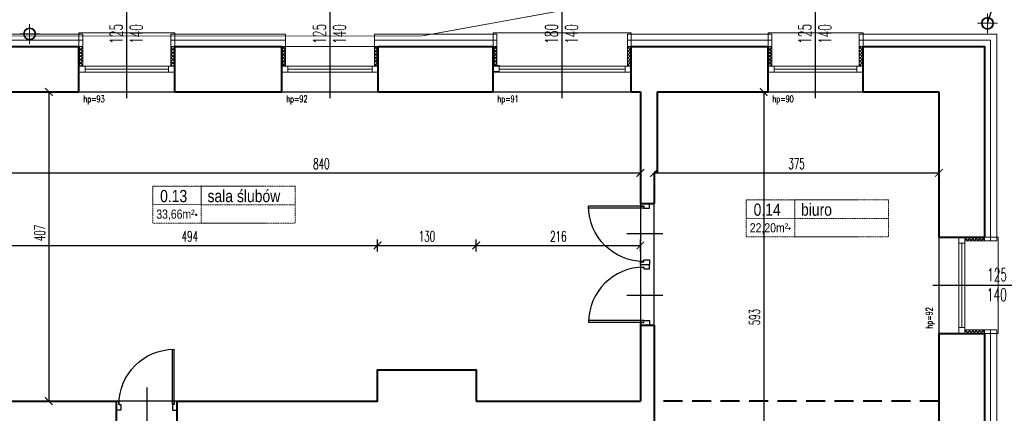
# Model space of a CAD drawing. Header units: millimetres. Extents: x 8949 to 18258, y -1077 to 30686.
# Tile 24 of 89: x 13497 to 14793, y 11252 to 11770. Entities that reach past the tile are written whole.
import ezdxf

# ---------------------------------------------------------------- set-up
doc = ezdxf.new("R2010")
doc.units = ezdxf.units.MM
for name, pattern in [('ACAD_ISO03W100', [30, 12, -18]), ('DASHED', [0.75, 0.5, -0.25]), ('HIDDEN', [9.525, 6.35, -3.175])]:
    doc.linetypes.add(name, pattern=pattern)
for name, color, linetype, lineweight in [('0A_KONSTR', 1, 'Continuous', 40), ('0A_OCIEPLENIE', 30, 'Continuous', 9), ('0A_OPISY POM', 7, 'Continuous', 9), ('0A_POMOCNICZE', 30, 'Continuous', 9), ('0A_STOLARKA', 140, 'Continuous', 9), ('0A_WYMIARY', 7, 'Continuous', 9), ('A_WIDOK', 40, 'Continuous', 15)]:
    doc.layers.add(name, color=color, linetype=linetype, lineweight=lineweight)
for name, color, linetype in [('0A_OPISY OKIEN', 3, 'Continuous'), ('_a_drzwi', 2, 'Continuous'), ('Opisy', 4, 'Continuous')]:
    doc.layers.add(name, color=color, linetype=linetype)
doc.styles.add('1', font='simplex.shx', dxfattribs={"width": 0.6})
doc.styles.add('1_50', font='simplex.shx', dxfattribs={"width": 0.6})
doc.styles.add('m1_romans', font='romans.shx', dxfattribs={"width": 0.8})
doc.linetypes.add('BATTING', pattern='A,0.00254,-2.54,[134,ltypeshp.shx,S=2.54,R=0,X=-2.54,Y=0],-5.08,[134,ltypeshp.shx,S=2.54,R=180,X=2.54,Y=0],-2.54', length=10.16254)
doc.dimstyles.new('1_100', dxfattribs={"dimtxt": 14, "dimasz": 10, "dimexe": 8, "dimexo": 0, "dimgap": 5, "dimtad": 1, "dimdec": 0, "dimdsep": 46, "dimlunit": 6, "dimtxsty": '1_50', "dimblk": 'ARCHTICK', "dimcen": 5, "dimadec": 0, "dimazin": 0, "dimtfac": 1, "dimtdec": 0, "dimtix": 1, "dimtmove": 1, "dimatfit": 3, "dimldrblk": 'OBLIQUE', "dimfxl": 20, "dimfxlon": 1, "dimtolj": 1, "dimtzin": 0, "dimarcsym": 0})
pattern_1 = [(45, (-100, -60), (-2.24506403, 2.24506403), []), (135, (-100, -60), (-2.24506403, -2.24506403), [])]

# ---------------------------------------------------------------- blocks, each defined once
blk = doc.blocks.new('_ARCHTICK')
at = {"color": 0, "linetype": 'ByBlock', "const_width": 0.15}
blk.add_lwpolyline([(-0.5, -0.5), (0.5, 0.5)], dxfattribs=at)
blk = doc.blocks.new('*D15')
at = {"layer": '0A_WYMIARY', "color": 0, "lineweight": -2, "transparency": 16777216}
for p, q in [((13473.6, 11576.5), (13473.6, 11560.5)), ((14313.6, 11576.5), (14313.6, 11560.5)), ((13473.6, 11568.5), (14313.6, 11568.5))]:
    blk.add_line(p, q, dxfattribs=at)
at = {"layer": 'Defpoints', "color": 0, "transparency": 16777216}
for p in [(13473.6, 11675), (14313.6, 11675), (14313.6, 11568.5)]:
    blk.add_point(p, dxfattribs=at)
at = {"layer": '0A_WYMIARY', "color": 0, "lineweight": -2, "transparency": 16777216, "xscale": 10, "yscale": 10, "zscale": 10, "rotation": 180}
blk.add_blockref('_ARCHTICK', (13473.6, 11568.5), dxfattribs=at)
at = {"layer": '0A_WYMIARY', "color": 0, "lineweight": -2, "transparency": 16777216, "xscale": 10, "yscale": 10, "zscale": 10}
blk.add_blockref('_ARCHTICK', (14313.6, 11568.5), dxfattribs=at)
at = {"layer": '0A_WYMIARY', "color": 0, "transparency": 16777216, "insert": (13893.6, 11580.5), "char_height": 14, "attachment_point": 5, "style": '1_50'}
blk.add_mtext('\\A1;840', dxfattribs=at)
blk = doc.blocks.new('_Oblique')
at = {"color": 0, "linetype": 'ByBlock', "lineweight": -2}
blk.add_line((-0.5, -0.5), (0.5, 0.5), dxfattribs=at)
blk = doc.blocks.new('*D16')
at = {"layer": '0A_WYMIARY', "color": 0, "lineweight": -2, "transparency": 16777216}
for p, q in [((14481.6, 11675), (14467.9, 11675)), ((14475.9, 11675), (14475.9, 11082)), ((14483.9, 11082), (14467.9, 11082))]:
    blk.add_line(p, q, dxfattribs=at)
at = {"layer": 'Defpoints', "color": 0, "transparency": 16777216}
for p in [(14481.6, 11675), (14475.9, 11082), (14706.6, 11082)]:
    blk.add_point(p, dxfattribs=at)
at = {"layer": '0A_WYMIARY', "color": 0, "lineweight": -2, "transparency": 16777216, "xscale": 10, "yscale": 10, "zscale": 10}
for p, rotation in [((14475.9, 11675), 90), ((14475.9, 11082), 270)]:
    blk.add_blockref('_ARCHTICK', p, dxfattribs=dict(at, rotation=rotation))
at = {"layer": '0A_WYMIARY', "color": 0, "transparency": 16777216, "insert": (14463.9, 11378.5), "char_height": 14, "attachment_point": 5, "rotation": 90, "style": '1_50'}
blk.add_mtext('\\A1;593', dxfattribs=at)
blk = doc.blocks.new('*D23')
at = {"layer": '0A_WYMIARY', "color": 0, "lineweight": -2, "transparency": 16777216}
for p, q in [((14706.6, 11560.5), (14706.6, 11576.5)), ((14331.6, 11569), (14331.6, 11560.5)), ((14331.6, 11568.5), (14706.6, 11568.5))]:
    blk.add_line(p, q, dxfattribs=at)
at = {"layer": 'Defpoints', "color": 0, "transparency": 16777216}
for p in [(14331.6, 11569), (14706.6, 11568.5), (14706.6, 11484)]:
    blk.add_point(p, dxfattribs=at)
at = {"layer": '0A_WYMIARY', "color": 0, "lineweight": -2, "transparency": 16777216, "xscale": 10, "yscale": 10, "zscale": 10, "rotation": 180}
blk.add_blockref('_ARCHTICK', (14331.6, 11568.5), dxfattribs=at)
at = {"layer": '0A_WYMIARY', "color": 0, "lineweight": -2, "transparency": 16777216, "xscale": 10, "yscale": 10, "zscale": 10}
blk.add_blockref('_ARCHTICK', (14706.6, 11568.5), dxfattribs=at)
at = {"layer": '0A_WYMIARY', "color": 0, "transparency": 16777216, "insert": (14519.1, 11580.5), "char_height": 14, "attachment_point": 5, "style": '1_50'}
blk.add_mtext('\\A1;375', dxfattribs=at)
blk = doc.blocks.new('*D24')
at = {"layer": '0A_WYMIARY', "color": 0, "lineweight": -2, "transparency": 16777216}
for p, q in [((12457.6, 11127.8), (12457.6, 11111.8)), ((12457.6, 11119.8), (14706.6, 11119.8)), ((14706.6, 11127.8), (14706.6, 11111.8))]:
    blk.add_line(p, q, dxfattribs=at)
at = {"layer": 'Defpoints', "color": 0, "transparency": 16777216}
for p in [(12457.6, 11673), (14706.6, 11675), (14706.6, 11119.8)]:
    blk.add_point(p, dxfattribs=at)
at = {"layer": '0A_WYMIARY', "color": 0, "lineweight": -2, "transparency": 16777216, "xscale": 10, "yscale": 10, "zscale": 10, "rotation": 180}
blk.add_blockref('_ARCHTICK', (12457.6, 11119.8), dxfattribs=at)
at = {"layer": '0A_WYMIARY', "color": 0, "lineweight": -2, "transparency": 16777216, "xscale": 10, "yscale": 10, "zscale": 10}
blk.add_blockref('_ARCHTICK', (14706.6, 11119.8), dxfattribs=at)
at = {"layer": '0A_WYMIARY', "color": 0, "transparency": 16777216, "insert": (13582.1, 11131.8), "char_height": 14, "attachment_point": 5, "style": '1_50'}
blk.add_mtext('\\A1;2\xa0249', dxfattribs=at)
blk = doc.blocks.new('*D39')
at = {"layer": '0A_WYMIARY', "color": 0, "lineweight": -2, "transparency": 16777216}
for p, q in [((14846.7, 11675), (14862.7, 11675)), ((14854.7, 11675), (14854.7, 10642)), ((14846.7, 10642), (14862.7, 10642))]:
    blk.add_line(p, q, dxfattribs=at)
at = {"layer": 'Defpoints', "color": 0, "transparency": 16777216}
for p in [(14481.6, 11675), (14706.6, 10642), (14854.7, 10642)]:
    blk.add_point(p, dxfattribs=at)
at = {"layer": '0A_WYMIARY', "color": 0, "lineweight": -2, "transparency": 16777216, "xscale": 10, "yscale": 10, "zscale": 10}
for p, rotation in [((14854.7, 11675), 90), ((14854.7, 10642), 270)]:
    blk.add_blockref('_ARCHTICK', p, dxfattribs=dict(at, rotation=rotation))
at = {"layer": '0A_WYMIARY', "color": 0, "transparency": 16777216, "insert": (14842.7, 11201), "char_height": 14, "attachment_point": 5, "rotation": 90, "style": '1_50'}
blk.add_mtext('\\A1;1\xa0033', dxfattribs=at)
blk = doc.blocks.new('A$C372b6b25')
at = {"layer": '_a_drzwi'}
for p, q in [((3.3, -4.4), (3.3, 63.9)), ((5.6, -4.4), (5.6, 63.9)), ((37, 16.7), (37, -27.8)), ((0, 0), (3.3, 0)), ((5.6, -11.1), (0, -11.1)), ((3.3, 0), (3.3, -4.4)), ((3.3, -4.4), (5.6, -4.4)), ((5.6, -4.4), (5.6, -11.1)), ((69.4, -4.4), (69.4, -11.1)), ((71.7, -4.4), (69.4, -4.4)), ((69.4, -11.1), (75, -11.1)), ((71.7, 0), (71.7, -4.4)), ((75, 0), (71.7, 0))]:
    blk.add_line(p, q, dxfattribs=at)
for points in [[(0, 0), (0, -11.1)], [(75, 0), (75, -11.1)]]:
    blk.add_lwpolyline(points, dxfattribs=at)
blk.add_arc((3.3, -4.4), 68.3, 0, 90, dxfattribs=at)
blk = doc.blocks.new('*D69')
at = {"layer": '0A_WYMIARY', "color": 0, "lineweight": -2, "transparency": 16777216}
for p, q in [((13527, 11675), (13543, 11675)), ((13535, 11675), (13535, 11268)), ((13527, 11268), (13543, 11268))]:
    blk.add_line(p, q, dxfattribs=at)
at = {"layer": 'Defpoints', "color": 0, "transparency": 16777216}
for p in [(13473.6, 11675), (13473.6, 11268), (13535, 11268)]:
    blk.add_point(p, dxfattribs=at)
at = {"layer": '0A_WYMIARY', "color": 0, "lineweight": -2, "transparency": 16777216, "xscale": 10, "yscale": 10, "zscale": 10}
for p, rotation in [((13535, 11675), 90), ((13535, 11268), 270)]:
    blk.add_blockref('_ARCHTICK', p, dxfattribs=dict(at, rotation=rotation))
at = {"layer": '0A_WYMIARY', "color": 0, "transparency": 16777216, "insert": (13523, 11489.3), "char_height": 14, "attachment_point": 5, "rotation": 90, "style": '1_50'}
blk.add_mtext('\\A1;407', dxfattribs=at)
blk = doc.blocks.new('*D70')
at = {"layer": '0A_WYMIARY', "color": 0, "lineweight": -2, "transparency": 16777216}
for p, q in [((13473.6, 11464.9), (13473.6, 11480.9)), ((13473.6, 11472.9), (13967.6, 11472.9)), ((13967.6, 11464.9), (13967.6, 11480.9))]:
    blk.add_line(p, q, dxfattribs=at)
at = {"layer": 'Defpoints', "color": 0, "transparency": 16777216}
for p in [(13967.6, 11472.9), (13473.6, 11268), (13967.6, 11268)]:
    blk.add_point(p, dxfattribs=at)
at = {"layer": '0A_WYMIARY', "color": 0, "lineweight": -2, "transparency": 16777216, "xscale": 10, "yscale": 10, "zscale": 10, "rotation": 180}
blk.add_blockref('_ARCHTICK', (13473.6, 11472.9), dxfattribs=at)
at = {"layer": '0A_WYMIARY', "color": 0, "lineweight": -2, "transparency": 16777216, "xscale": 10, "yscale": 10, "zscale": 10}
blk.add_blockref('_ARCHTICK', (13967.6, 11472.9), dxfattribs=at)
at = {"layer": '0A_WYMIARY', "color": 0, "transparency": 16777216, "insert": (13720.6, 11484.9), "char_height": 14, "attachment_point": 5, "style": '1_50'}
blk.add_mtext('\\A1;494', dxfattribs=at)
blk = doc.blocks.new('*D71')
at = {"layer": '0A_WYMIARY', "color": 0, "lineweight": -2, "transparency": 16777216}
for p, q in [((13967.6, 11464.9), (13967.6, 11480.9)), ((13967.6, 11472.9), (14097.6, 11472.9)), ((14097.6, 11464.9), (14097.6, 11480.9))]:
    blk.add_line(p, q, dxfattribs=at)
at = {"layer": 'Defpoints', "color": 0, "transparency": 16777216}
for p in [(14097.6, 11472.9), (14097.6, 11309), (13967.6, 11268)]:
    blk.add_point(p, dxfattribs=at)
at = {"layer": '0A_WYMIARY', "color": 0, "lineweight": -2, "transparency": 16777216, "xscale": 10, "yscale": 10, "zscale": 10, "rotation": 180}
blk.add_blockref('_ARCHTICK', (13967.6, 11472.9), dxfattribs=at)
at = {"layer": '0A_WYMIARY', "color": 0, "lineweight": -2, "transparency": 16777216, "xscale": 10, "yscale": 10, "zscale": 10}
blk.add_blockref('_ARCHTICK', (14097.6, 11472.9), dxfattribs=at)
at = {"layer": '0A_WYMIARY', "color": 0, "transparency": 16777216, "insert": (14032.6, 11484.9), "char_height": 14, "attachment_point": 5, "style": '1_50'}
blk.add_mtext('\\A1;130', dxfattribs=at)
blk = doc.blocks.new('*D72')
at = {"layer": '0A_WYMIARY', "color": 0, "lineweight": -2, "transparency": 16777216}
for p, q in [((14097.6, 11464.9), (14097.6, 11480.9)), ((14097.6, 11472.9), (14313.6, 11472.9)), ((14313.6, 11464.9), (14313.6, 11480.9))]:
    blk.add_line(p, q, dxfattribs=at)
at = {"layer": 'Defpoints', "color": 0, "transparency": 16777216}
for p in [(14313.6, 11472.9), (14097.6, 11309), (14313.6, 11268)]:
    blk.add_point(p, dxfattribs=at)
at = {"layer": '0A_WYMIARY', "color": 0, "lineweight": -2, "transparency": 16777216, "xscale": 10, "yscale": 10, "zscale": 10, "rotation": 180}
blk.add_blockref('_ARCHTICK', (14097.6, 11472.9), dxfattribs=at)
at = {"layer": '0A_WYMIARY', "color": 0, "lineweight": -2, "transparency": 16777216, "xscale": 10, "yscale": 10, "zscale": 10}
blk.add_blockref('_ARCHTICK', (14313.6, 11472.9), dxfattribs=at)
at = {"layer": '0A_WYMIARY', "color": 0, "transparency": 16777216, "insert": (14205.6, 11484.9), "char_height": 14, "attachment_point": 5, "style": '1_50'}
blk.add_mtext('\\A1;216', dxfattribs=at)

msp = doc.modelspace()

# ---------------------------------------------------------------- hatches: boundary and pattern name
at = {"layer": '0A_OCIEPLENIE', "transparency": 33554687}
h = msp.add_hatch(dxfattribs=at)
h.set_pattern_fill('ANSI37', color=30)
h.set_pattern_definition(pattern_1)
h.paths.add_polyline_path([(13579.6, 11735), (13574.6, 11735), (13574.6, 11709), (13579.6, 11709)])
h.paths.add_polyline_path([(13700.6, 11735), (13695.6, 11735), (13695.6, 11709), (13700.6, 11709)])
h = msp.add_hatch(dxfattribs=at)
h.set_pattern_fill('ANSI37', color=30)
h.set_pattern_definition(pattern_1)
h.paths.add_polyline_path([(13841.6, 11709), (13846.6, 11709), (13846.6, 11735), (13841.6, 11735)])
h.paths.add_polyline_path([(13968.6, 11735), (13963.6, 11735), (13963.6, 11709), (13968.6, 11709)])
h = msp.add_hatch(dxfattribs=at)
h.set_pattern_fill('ANSI37', color=30)
h.set_pattern_definition(pattern_1)
h.paths.add_polyline_path([(14296.6, 11709), (14301.6, 11709), (14301.6, 11735), (14296.6, 11735)])
h.paths.add_polyline_path([(14124.6, 11735), (14119.6, 11735), (14119.6, 11710), (14124.6, 11710)])
h = msp.add_hatch(dxfattribs=at)
h.set_pattern_fill('ANSI37', color=30)
h.set_pattern_definition(pattern_1)
h.paths.add_polyline_path([(14486.6, 11735), (14481.6, 11735), (14481.6, 11709), (14486.6, 11709)])
h.paths.add_polyline_path([(14606.6, 11735), (14601.6, 11735), (14601.6, 11709), (14606.6, 11709)])
h = msp.add_hatch(dxfattribs=at)
h.set_pattern_fill('ANSI37', color=30)
h.set_pattern_definition(pattern_1)
h.paths.add_polyline_path([(14766.6, 11479), (14766.6, 11484), (14740.6, 11484), (14740.6, 11479)])
h.paths.add_polyline_path([(14740.6, 11362), (14740.6, 11357), (14766.6, 11357), (14766.6, 11362)])

# ---------------------------------------------------------------- linework, layer by layer
at = {"layer": '0A_KONSTR'}
for points in [[(13428.6, 11735), (13574.6, 11735)], [(13574.6, 11675), (13574.6, 11735)], [(13700.6, 11675), (13700.6, 11735)], [(13700.6, 11735), (13841.6, 11735)], [(13841.6, 11675), (13841.6, 11735)], [(13968.6, 11675), (13968.6, 11735)], [(13968.6, 11735), (14119.6, 11735)], [(14119.6, 11675), (14119.6, 11735)], [(14301.6, 11675), (14301.6, 11735)], [(14301.6, 11735), (14481.6, 11735)], [(14481.6, 11675), (14481.6, 11735)], [(14606.6, 11675), (14606.6, 11735)], [(14606.6, 11735), (14766.6, 11735), (14766.6, 11484)], [(13473.6, 11675), (13574.6, 11675)], [(13700.6, 11675), (13841.6, 11675)], [(13968.6, 11675), (14119.6, 11675)], [(14301.6, 11675), (14313.6, 11675)], [(14313.6, 11675), (14313.6, 11528)], [(14335.6, 11675), (14335.6, 11569), (14331.6, 11569)], [(14335.6, 11675), (14481.6, 11675)], [(14606.6, 11675), (14706.6, 11675)], [(14706.6, 11675), (14706.6, 11484)], [(14331.6, 11569), (14331.6, 11528)], [(14313.6, 11528), (14331.6, 11528)], [(14706.6, 11484), (14766.6, 11484)], [(14313.6, 11368), (14331.6, 11368)], [(14313.6, 11368), (14313.6, 11268)], [(14331.6, 11368), (14331.6, 11197)], [(14706.6, 11357), (14766.6, 11357)], [(14706.6, 11357), (14706.6, 11225)], [(14766.6, 11357), (14766.6, 11225)], [(13703.6, 11268), (13967.6, 11268), (13967.6, 11309), (14097.6, 11309), (14097.6, 11268)], [(13473.6, 11268), (13623.6, 11268)], [(13623.6, 11268), (13623.6, 11237)], [(13703.6, 11268), (13703.6, 11237)], [(14097.6, 11268), (14313.6, 11268)]]:
    msp.add_lwpolyline(points, dxfattribs=at)
at = {"layer": '0A_KONSTR', "linetype": 'DASHED', "ltscale": 50}
msp.add_lwpolyline([(14706.6, 11268), (14331.6, 11268)], dxfattribs=at)
at = {"layer": '0A_KONSTR'}
for p in [(13728.8, 11513), (14510, 11495.1)]:
    msp.add_point(p, dxfattribs=at)
at = {"layer": '0A_OCIEPLENIE'}
for points in [[(13428.6, 11735), (13428.6, 11751), (13579.6, 11751), (13579.6, 11735), (13574.6, 11735)], [(13700.6, 11735), (13695.6, 11735), (13695.6, 11751), (13846.6, 11751), (13846.6, 11735), (13841.6, 11735)], [(13968.6, 11735), (13963.6, 11735), (13963.6, 11751), (14124.6, 11751), (14124.6, 11735), (14119.6, 11735)], [(14301.6, 11735), (14296.6, 11735), (14296.6, 11751), (14486.6, 11751), (14486.6, 11735), (14481.6, 11735)], [(14606.6, 11735), (14601.6, 11735), (14601.6, 11751), (14782.6, 11751), (14782.6, 11479), (14766.6, 11479), (14766.6, 11484)], [(13579.6, 11735), (13579.6, 11709)], [(13695.6, 11735), (13695.6, 11709)], [(13846.6, 11735), (13846.6, 11709)], [(13963.6, 11735), (13963.6, 11709)], [(14124.6, 11735), (14124.6, 11710)], [(14296.6, 11735), (14296.6, 11709)], [(14486.6, 11735), (14486.6, 11709)], [(14601.6, 11735), (14601.6, 11709)], [(14766.6, 11479), (14740.6, 11479)], [(14766.6, 11362), (14740.6, 11362)], [(14766.6, 11357), (14766.6, 11362), (14782.6, 11362), (14782.6, 11220), (14766.6, 11220), (14766.6, 11225)]]:
    msp.add_lwpolyline(points, dxfattribs=at)
at = {"layer": '0A_OCIEPLENIE', "linetype": 'BATTING', "lineweight": 18, "ltscale": 0.75}
for points in [[(13428.6, 11743), (13579.6, 11743)], [(13695.6, 11743), (13846.6, 11743)], [(13963.6, 11743), (14124.6, 11743)], [(14296.6, 11743), (14486.6, 11743)], [(14601.6, 11743), (14774.6, 11743), (14774.6, 11479)], [(14774.6, 11362), (14774.6, 11220)]]:
    msp.add_lwpolyline(points, dxfattribs=at)
at = {"layer": '0A_OPISY OKIEN'}
msp.add_lwpolyline([(14770.5, 11765.4), (14791.3, 11827.1)], dxfattribs=at)
at = {"layer": '0A_OPISY POM', "const_width": 1}
for points in [[(13671.7, 11550.8), (13735.5, 11550.8), (13735.5, 11526.5), (13671.7, 11526.5)], [(14452.9, 11532.8), (14516.7, 11532.8), (14516.7, 11508.6), (14452.9, 11508.6)]]:
    msp.add_lwpolyline(points, close=True, dxfattribs=at)
at = {"layer": '0A_POMOCNICZE', "linetype": 'DASHED', "lineweight": 13, "ltscale": 50, "const_width": 1}
msp.add_lwpolyline([(14334.8, 11804.8), (14026.2, 11748.8), (13448.1, 11748.8)], dxfattribs=at)
at = {"layer": '0A_STOLARKA'}
for p, q in [((13574.6, 11709), (13700.6, 11709)), ((13582.6, 11705), (13692.6, 11705)), ((13841.6, 11709), (13968.6, 11709)), ((13849.6, 11705), (13960.6, 11705)), ((14119.6, 11709), (14301.6, 11709)), ((14127.6, 11705), (14293.6, 11705)), ((14481.6, 11709), (14606.6, 11709)), ((14489.6, 11705), (14598.6, 11705)), ((13574.6, 11701), (13700.6, 11701)), ((13841.6, 11701), (13968.6, 11701)), ((14119.6, 11701), (14301.6, 11701)), ((14481.6, 11701), (14606.6, 11701)), ((14732.6, 11484), (14732.6, 11357)), ((14740.6, 11484), (14740.6, 11357)), ((14736.6, 11476), (14736.6, 11365))]:
    msp.add_line(p, q, dxfattribs=at)
for points in [[(13700.6, 11753), (13574.6, 11753), (13574.6, 11675), (13700.6, 11675)], [(14301.6, 11753), (14119.6, 11753), (14119.6, 11675), (14301.6, 11675)], [(14606.6, 11753), (14481.6, 11753), (14481.6, 11675), (14606.6, 11675)], [(13968.6, 11735), (13841.6, 11735), (13841.6, 11675), (13968.6, 11675)], [(13582.6, 11701), (13582.6, 11709), (13574.6, 11709), (13574.6, 11701)], [(13700.6, 11701), (13700.6, 11709), (13692.6, 11709), (13692.6, 11701)], [(13849.6, 11701), (13849.6, 11709), (13841.6, 11709), (13841.6, 11701)], [(13968.6, 11701), (13968.6, 11709), (13960.6, 11709), (13960.6, 11701)], [(14127.6, 11702), (14127.6, 11710), (14119.6, 11710), (14119.6, 11702)], [(14127.6, 11701), (14127.6, 11709), (14119.6, 11709), (14119.6, 11701)], [(14301.6, 11701), (14301.6, 11709), (14293.6, 11709), (14293.6, 11701)], [(14301.6, 11701), (14301.6, 11709), (14293.6, 11709), (14293.6, 11701)], [(14489.6, 11701), (14489.6, 11709), (14481.6, 11709), (14481.6, 11701)], [(14606.6, 11701), (14606.6, 11709), (14598.6, 11709), (14598.6, 11701)], [(14784.6, 11357), (14784.6, 11484), (14706.6, 11484), (14706.6, 11357)], [(14732.6, 11476), (14740.6, 11476), (14740.6, 11484), (14732.6, 11484)], [(14732.6, 11357), (14740.6, 11357), (14740.6, 11365), (14732.6, 11365)]]:
    msp.add_lwpolyline(points, close=True, dxfattribs=at)
at = {"layer": '0A_WYMIARY', "linetype": 'ACAD_ISO03W100', "ltscale": 0.005}
for points in [[(13671.7, 11550.8), (13859.1, 11550.8), (13859.1, 11502.3), (13671.7, 11502.3)], [(14452.9, 11532.8), (14640.3, 11532.8), (14640.3, 11484.3), (14452.9, 11484.3)]]:
    msp.add_lwpolyline(points, close=True, dxfattribs=at)
for points in [[(13735.2, 11550.8), (13819, 11550.8)], [(13735.5, 11550.8), (13735.5, 11502.3)], [(13735.5, 11526.5), (13859.1, 11526.5)], [(14516.4, 11532.8), (14600.2, 11532.8)], [(14516.7, 11532.8), (14516.7, 11484.3)], [(14516.7, 11508.6), (14640.3, 11508.6)], [(13735.5, 11502.3), (13819, 11502.3)], [(14516.7, 11484.3), (14600.2, 11484.3)]]:
    msp.add_lwpolyline(points, dxfattribs=at)
at = {"layer": 'A_WIDOK', "linetype": 'HIDDEN', "ltscale": 10}
for points in [[(14770.5, 11752.4), (14770.5, 11778.4)], [(13509.7, 11738.4), (13509.7, 11764.4)], [(14783.5, 11765.4), (14757.5, 11765.4)], [(13522.7, 11751.4), (13496.7, 11751.4)]]:
    msp.add_lwpolyline(points, dxfattribs=at)
at = {"layer": 'A_WIDOK'}
for centre in [(14770.5, 11765.4), (13509.7, 11751.4)]:
    msp.add_circle(centre, 8, dxfattribs=at)
at = {"layer": 'A_WIDOK', "linetype": 'HIDDEN', "ltscale": 10}
for centre in [(14770.5, 11765.4), (13509.7, 11751.4)]:
    msp.add_circle(centre, 7, dxfattribs=at)
at = {"layer": 'Defpoints'}
for points in [[(13473.6, 11675), (14313.6, 11675), (14313.6, 11268), (14097.6, 11268), (14097.6, 11309), (13967.6, 11309), (13967.6, 11268), (13473.6, 11268)], [(14335.6, 11675), (14706.6, 11675), (14706.6, 11082), (14331.6, 11082), (14331.6, 11569), (14335.6, 11569)]]:
    msp.add_lwpolyline(points, close=True, dxfattribs=at)
at = {"layer": 'Opisy'}
for p, q in [((13637.6, 11666.8), (13637.6, 11787.6)), ((13905.1, 11666.8), (13905.1, 11787.6)), ((14210.6, 11666.8), (14210.6, 11787.6)), ((14544.1, 11666.8), (14544.1, 11787.6)), ((14698.4, 11420.5), (14819.2, 11420.5))]:
    msp.add_line(p, q, dxfattribs=at)

# ---------------------------------------------------------------- block references
at = {"layer": '_a_drzwi', "yscale": 1.066666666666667, "zscale": 1.066666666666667}
for p, xscale, rotation in [((14313.6, 11528), -1.066666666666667, 89.99999960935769), ((14313.6, 11368), 1.066666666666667, 90.00000039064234), ((13703.6, 11268), -1.066666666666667, 359.9999996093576)]:
    msp.add_blockref('A$C372b6b25', p, dxfattribs=dict(at, xscale=xscale, rotation=rotation))

# ---------------------------------------------------------------- texts
at = {"layer": '0A_OPISY POM', "attachment_point": 9, "line_spacing_factor": 0.8, "style": 'm1_romans'}
for s, insert, char_height, width in [('\\pxql;{\\fArial Narrow|b0|i0|c238|p34;\\W1;sala ślubów}', (14119.1, 11529.7), 16, 375.3), ('{\\fArial Narrow|b0|i0|c238|p34;\\W1;0.13}', (13717.1, 11529.7), 16, 375.3), ('{\\fArial Narrow|b0|i0|c238|p34;\\W1;0.14}', (14498.3, 11511.8), 16, 375.3), ('\\pxql;{\\fArial Narrow|b0|i0|c238|p34;\\W1;biuro}', (14900.3, 11511.8), 16, 375.3), ('\\pxql;{\\fArial Narrow|b0|i0|c238|p34;\\W1;33,66m²}', (13773.3, 11505.9), 12, 96.864), ('\\pxql;{\\fArial Narrow|b0|i0|c238|p34;\\W1;22,20m²}', (14554.5, 11487.9), 12, 96.864)]:
    msp.add_mtext(s, dxfattribs=dict(at, insert=insert, char_height=char_height, width=width))
at = {"layer": 'Opisy', "char_height": 16.8, "width": 158.627, "attachment_point": 5, "rotation": 90, "style": '1'}
for s, insert in [('125', (13623.6, 11751.5)), ('140', (13650, 11751.2)), ('125', (13891.1, 11751.5)), ('140', (13917.5, 11751.2)), ('180', (14196.6, 11751.5)), ('140', (14223, 11751.2)), ('125', (14530.1, 11751.5)), ('140', (14556.5, 11751.2))]:
    msp.add_mtext(s, dxfattribs=dict(at, insert=insert))
at = {"layer": 'Opisy', "char_height": 9, "width": 158.627, "attachment_point": 5, "line_spacing_factor": 0.7, "style": '1'}
for s, insert in [('\\pxqr;hp=93', (13529.2, 11664.4)), ('\\pxqr;hp=92', (13796.2, 11664.4)), ('\\pxqr;hp=91', (14074.2, 11664.4)), ('\\pxqr;hp=90', (14436.2, 11664.4))]:
    msp.add_mtext(s, dxfattribs=dict(at, insert=insert))
at = {"layer": 'Opisy', "char_height": 16.8, "width": 158.627, "attachment_point": 5, "style": '1'}
for s, insert in [('125', (14783.1, 11434.4)), ('140', (14782.8, 11408))]:
    msp.add_mtext(s, dxfattribs=dict(at, insert=insert))
at = {"layer": 'Opisy', "insert": (14695.2, 11312.2), "char_height": 9, "width": 158.627, "attachment_point": 5, "rotation": 90, "line_spacing_factor": 0.7, "style": '1'}
msp.add_mtext('\\pxqr;hp=92', dxfattribs=at)

# ---------------------------------------------------------------- dimensions: what is measured, and where the dimension line sits
at = {"layer": '0A_WYMIARY'}
for base, p1, p2, picture, middle in [((13535, 11268), (13473.6, 11675), (13473.6, 11268), '*D69', (13535, 11489.3)), ((14475.9, 11082), (14481.6, 11675), (14706.6, 11082), '*D16', (14475.9, 11378.5)), ((14854.7, 10642), (14481.6, 11675), (14706.6, 10642), '*D39', (14854.7, 11201))]:
    dim = msp.add_linear_dim(base=base, p1=p1, p2=p2, angle=90, dimstyle='1_100', override={"dimfxl": 8}, dxfattribs=at)
    dim.commit()
    dim.dimension.update_dxf_attribs({"geometry": picture, "text_midpoint": middle, "dimtype": 160})
dim = msp.add_linear_dim(base=(14706.6, 11119.8), p1=(12457.6, 11673), p2=(14706.6, 11675), dimstyle='1_100', override={"dimfxl": 8}, dxfattribs=at)
dim.commit()
dim.dimension.update_dxf_attribs({"geometry": '*D24', "text_midpoint": (13582.1, 11119.8), "dimtype": 160})
for base, p1, p2, picture, middle in [((14313.6, 11568.5), (13473.6, 11675), (14313.6, 11675), '*D15', (13893.6, 11580.5)), ((14706.6, 11568.5), (14331.6, 11569), (14706.6, 11484), '*D23', (14519.1, 11580.5)), ((13967.6, 11472.9), (13473.6, 11268), (13967.6, 11268), '*D70', (13720.6, 11484.9)), ((14097.6, 11472.9), (13967.6, 11268), (14097.6, 11309), '*D71', (14032.6, 11484.9)), ((14313.6, 11472.9), (14097.6, 11309), (14313.6, 11268), '*D72', (14205.6, 11484.9))]:
    dim = msp.add_linear_dim(base=base, p1=p1, p2=p2, dimstyle='1_100', override={"dimfxl": 8}, dxfattribs=at)
    dim.commit()
    dim.dimension.update_dxf_attribs({"geometry": picture, "text_midpoint": middle})

doc.saveas('drawing.dxf')
